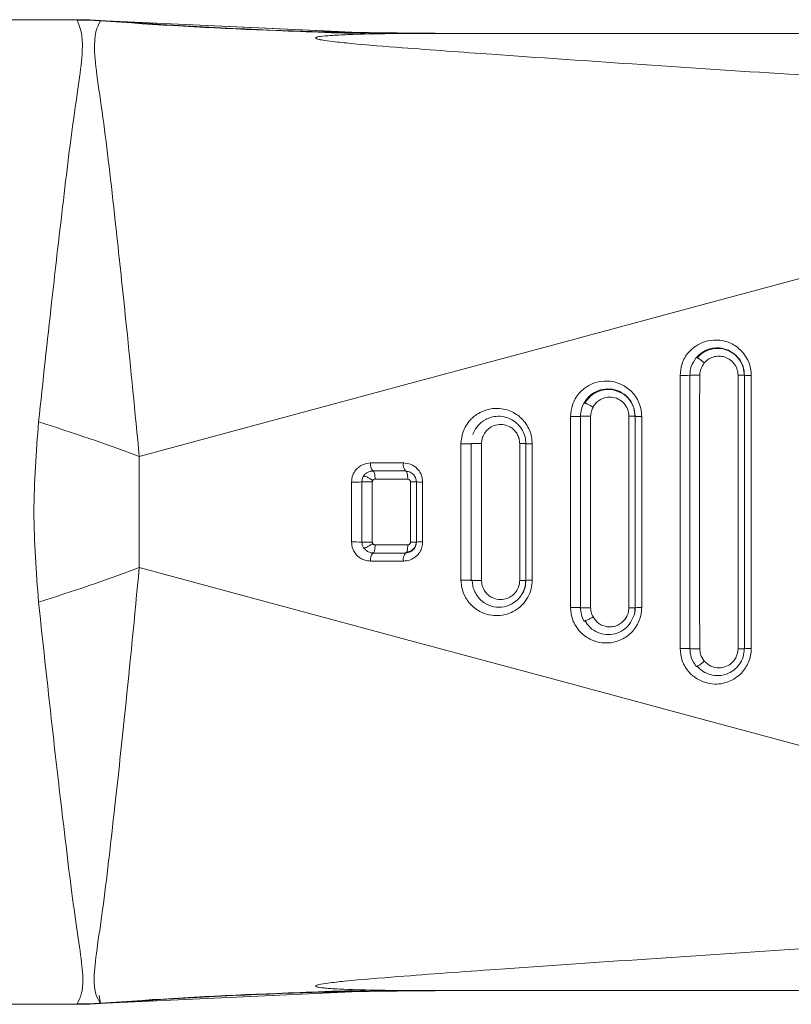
# Model space of a CAD drawing. Header units: millimetres. Extents: x -458 to 1924, y -69 to 431.
# Tile 4 of 49: x -211 to -197, y -48 to -30. Entities that reach past the tile are written whole.
import ezdxf

# ---------------------------------------------------------------- set-up
doc = ezdxf.new("R2010")
doc.units = ezdxf.units.MM

# ---------------------------------------------------------------- blocks, each defined once
blk = doc.blocks.new('Drawing View3')
at = {"color": 7, "linetype": 'Continuous', "lineweight": 18}
for p, q in [((-309.723, 15.5), (-294.349, 15.5)), ((-294.015, 15.491), (-294.352, 15.5)), ((-293.902, 15.483), (-294.352, 15.5)), ((-294.349, 15.5), (-294.347, 15.499)), ((-289.174, 15.264), (-293.942, 15.486)), ((-289.549, 15.282), (-293.942, 15.486)), ((-293.904, 15.484), (-293.904, 15.483)), ((-288.386, 15.254), (-289.986, 15.282)), ((-288.382, 15.254), (-288.881, 15.262)), ((-272.623, 15.25), (-287.817, 15.25)), ((-283.302, 8.995), (-283.302, 4.005)), ((-283.123, 4), (-283.123, 9)), ((-282.241, 9), (-282.241, 4)), ((-282.123, 9), (-282.241, 9)), ((-282.123, 9), (-282.123, 4)), ((-282, 4.004), (-282, 8.996)), ((-285.306, 8.245), (-285.306, 4.755)), ((-285.123, 4.75), (-285.123, 8.25)), ((-284.238, 8.25), (-284.238, 4.75)), ((-284.127, 8.25), (-284.238, 8.25)), ((-284.123, 8.25), (-284.127, 8.25)), ((-284.123, 8.25), (-284.123, 4.75)), ((-284.123, 7.716), (-284.123, 8.25)), ((-287.123, 5.25), (-287.123, 7.75)), ((-286.935, 5.251), (-286.934, 7.75)), ((-286.123, 7.75), (-286.235, 7.75)), ((-286.235, 7.75), (-286.235, 5.25)), ((-286.123, 7.75), (-286.123, 5.25)), ((-293.195, 5.486), (-293.195, 7.514)), ((-288.917, 7.248), (-288.943, 7.246)), ((-288.923, 7.25), (-288.323, 7.25)), ((-289.123, 5.95), (-289.123, 7.05)), ((-288.932, 5.95), (-288.932, 7.05)), ((-288.881, 7.1), (-288.282, 7.1)), ((-288.232, 7.05), (-288.232, 5.95)), ((-288.123, 7.05), (-288.123, 5.95)), ((-288.123, 5.95), (-288.13, 5.95)), ((-288.282, 5.9), (-288.881, 5.9)), ((-284.123, 4.75), (-284.123, 5.926)), ((-288.923, 5.75), (-288.917, 5.754)), ((-288.323, 5.75), (-288.923, 5.75)), ((-288.323, 5.75), (-288.313, 5.757)), ((-286.123, 5.25), (-286.235, 5.25)), ((-284.123, 4.75), (-284.238, 4.75)), ((-282.123, 4), (-282.241, 4)), ((-293.942, -2.486), (-289.174, -2.264)), ((-293.942, -2.486), (-289.174, -2.264)), ((-293.931, -2.339), (-293.904, -2.482)), ((-289.975, -2.282), (-288.382, -2.254)), ((-289.295, -2.27), (-288.881, -2.262)), ((-272.623, -2.25), (-287.817, -2.25)), ((-309.723, -2.5), (-294.349, -2.5)), ((-294.352, -2.5), (-293.902, -2.483))]:
    blk.add_line(p, q, dxfattribs=at)
at = {"color": 7, "linetype": 'Continuous', "lineweight": 18, "flags": 128}
for points in [[(-293.195, 7.514), (-290.69, 8.19), (-288.161, 8.871), (-285.61, 9.557), (-283.04, 10.249), (-280.453, 10.944), (-277.853, 11.642), (-275.242, 12.343), (-272.623, 13.046)], [(-293.195, 5.486), (-290.69, 4.81), (-288.161, 4.129), (-285.61, 3.443), (-283.04, 2.751), (-280.453, 2.056), (-277.853, 1.358), (-275.242, 0.657), (-272.623, -0.046)]]:
    blk.add_lwpolyline(points, dxfattribs=at)
at = {"color": 7, "linetype": 'Continuous', "lineweight": 18}
for centre, radius, start, end in [((-294.276, 9.924), 5.57, 86.1769, 90.5995), ((-287.817, 95.38), 80.13, 265.64339, 269.99986), ((-283.255, 10.701), 1.706, 268.4051, 274.4186), ((-283.25, -89.221), 98.221, 89.8201, 89.92607), ((-305.007, -23.896), 33.558, 69.391, 72.7177), ((-285.255, 10.012), 1.768, 268.361, 274.2988), ((-285.218, -136.236), 144.486, 89.88879, 89.96214), ((-287.256, 9.533), 1.789, 268.2904, 274.2827), ((-287.251, 9.439), 1.694, 268.5653, 274.3259), ((-288.797, 7.363), 0.169, 168.7434, 221.9555), ((-288.193, 7.363), 0.172, 168.8504, 221.0266), ((-289.259, 10.112), 3.065, 268.9755, 272.5392), ((-289.186, -162.965), 170.015, 89.91436, 89.97873), ((-288.035, 8.723), 1.675, 266.9844, 270.7971), ((-289.259, 2.888), 3.065, 87.4604, 91.0247), ((-288.035, 4.278), 1.675, 89.2027, 93.0157), ((-288.797, 5.637), 0.169, 138.0446, 191.2564), ((-288.193, 5.637), 0.172, 138.9729, 191.1502), ((-305.011, 36.895), 33.558, 287.2885, 290.6152), ((-286.032, 4.194), 1.06, 88.6747, 94.908), ((-284.03, 3.695), 1.06, 88.608, 95.0416), ((-282.027, 2.97), 1.035, 88.5026, 95.3014), ((-287.817, -82.38), 80.13, 90.00014, 94.35661), ((-294.276, 3.076), 5.57, 269.4004, 273.8231)]:
    blk.add_arc(centre, radius, start, end, dxfattribs=at)
for points, knots in [([(-295.038, 8.147), (-294.957, 8.891), (-294.816, 10.2), (-294.6, 12.071), (-294.404, 13.736), (-294.168, 15.12), (-294.277, 15.366), (-294.334, 15.494)], [0, 0, 0, 0, 0.190009, 0.334651, 0.538338, 0.761528, 1, 1, 1, 1]), ([(-294.334, 15.494), (-294.339, 15.496), (-294.348, 15.499), (-294.349, 15.5), (-294.349, 15.5)], [0, 0, 0, 0, 0.561067, 1, 1, 1, 1]), ([(-294.349, 15.5), (-294.266, 15.499), (-294.117, 15.498), (-293.969, 15.488), (-293.904, 15.484)], [0, 0, 0, 0, 0.559994, 1, 1, 1, 1]), ([(-293.195, 7.514), (-293.273, 8.317), (-293.41, 9.736), (-293.632, 11.804), (-293.835, 13.635), (-294.086, 15.135), (-293.966, 15.363), (-293.904, 15.482)], [0, 0, 0, 0, 0.190168, 0.336226, 0.540876, 0.762003, 1, 1, 1, 1]), ([(-293.904, 15.482), (-293.904, 15.482), (-293.905, 15.483), (-293.905, 15.483), (-293.904, 15.484)], [0, 0, 0, 0, 0.556333, 1, 1, 1, 1]), ([(-293.904, 15.484), (-292.73, 15.409), (-290.633, 15.275), (-288.533, 15.258), (-287.608, 15.25)], [0, 0, 0, 0, 0.560021, 1, 1, 1, 1]), ([(-288.934, 15.235), (-289.267, 15.247), (-289.915, 15.27), (-290.51, 15.294), (-290.799, 15.306)], [0, 0, 0, 0, 0.515573, 1, 1, 1, 1]), ([(-287.817, 15.25), (-288.344, 15.249), (-288.981, 15.247), (-289.661, 15.215), (-289.842, 15.2), (-289.918, 15.188), (-289.945, 15.181), (-289.962, 15.175), (-289.97, 15.168), (-289.967, 15.159), (-289.946, 15.15), (-289.908, 15.139), (-289.813, 15.121), (-289.616, 15.095), (-289.13, 15.046), (-288.159, 14.969), (-286.445, 14.846), (-284.084, 14.683), (-280.785, 14.467), (-276.931, 14.241), (-274.03, 14.159), (-272.623, 14.119)], [0, 0, 0, 0, 0.079633, 0.096416, 0.106506, 0.108989, 0.110947, 0.112535, 0.113904, 0.115836, 0.117972, 0.120667, 0.124353, 0.135955, 0.15357, 0.20236, 0.286651, 0.417176, 0.562519, 0.787792, 1, 1, 1, 1]), ([(-282, 8.996), (-282.002, 9.039), (-282.007, 9.125), (-282.048, 9.251), (-282.111, 9.367), (-282.222, 9.497), (-282.371, 9.593), (-282.542, 9.641), (-282.714, 9.65), (-282.89, 9.609), (-283.031, 9.527), (-283.102, 9.464), (-283.133, 9.432), (-283.14, 9.423), (-283.143, 9.421), (-283.197, 9.359), (-283.28, 9.222), (-283.295, 9.067), (-283.302, 8.995)], [0, 0, 0, 0, 0.062546, 0.125984, 0.190344, 0.255585, 0.375281, 0.443712, 0.517666, 0.628248, 0.708015, 0.756845, 0.769623, 0.773095, 0.774103, 0.774624, 0.894592, 1, 1, 1, 1]), ([(-283.005, 9.322), (-282.979, 9.349), (-282.922, 9.408), (-282.805, 9.472), (-282.68, 9.502), (-282.575, 9.5), (-282.463, 9.479), (-282.342, 9.425), (-282.22, 9.31), (-282.138, 9.166), (-282.128, 9.054), (-282.123, 9)], [0, 0, 0, 0, 0.094141, 0.200375, 0.323982, 0.409646, 0.458094, 0.604791, 0.729109, 0.867138, 1, 1, 1, 1]), ([(-282.128, 8.993), (-282.131, 9.044), (-282.138, 9.145), (-282.208, 9.284), (-282.312, 9.395), (-282.445, 9.468), (-282.594, 9.498), (-282.743, 9.481), (-282.885, 9.421), (-282.956, 9.349), (-282.992, 9.313)], [0, 0, 0, 0, 0.124863, 0.249798, 0.374608, 0.499265, 0.623902, 0.748743, 0.874041, 1, 1, 1, 1]), ([(-283.123, 9), (-283.119, 9.054), (-283.109, 9.172), (-283.042, 9.269), (-283.005, 9.322)], [0, 0, 0, 0, 0.457521, 1, 1, 1, 1]), ([(-283.005, 9.322), (-283.004, 9.322), (-283, 9.324), (-282.988, 9.32), (-282.973, 9.311), (-282.955, 9.3), (-282.935, 9.286), (-282.911, 9.269), (-282.885, 9.248), (-282.867, 9.233), (-282.858, 9.225)], [0, 0, 0, 0, 0.136997, 0.267542, 0.389037, 0.500005, 0.61097, 0.732462, 0.863004, 1, 1, 1, 1]), ([(-282.942, 8.999), (-282.937, 9.042), (-282.929, 9.125), (-282.881, 9.193), (-282.859, 9.225)], [0, 0, 0, 0, 0.521306, 1, 1, 1, 1]), ([(-282.859, 9.225), (-282.84, 9.244), (-282.801, 9.285), (-282.719, 9.33), (-282.617, 9.355), (-282.505, 9.346), (-282.398, 9.3), (-282.312, 9.22), (-282.253, 9.117), (-282.245, 9.039), (-282.241, 9)], [0, 0, 0, 0, 0.092597, 0.200743, 0.324828, 0.459097, 0.595238, 0.730406, 0.865756, 1, 1, 1, 1]), ([(-282, 8.996), (-282.016, 8.996), (-282.05, 8.996), (-282.09, 8.997), (-282.118, 8.999), (-282.121, 9), (-282.123, 9)], [0, 0, 0, 0, 0.242329, 0.4999999, 0.7576709, 1, 1, 1, 1]), ([(-284.004, 8.246), (-284.006, 8.289), (-284.011, 8.375), (-284.051, 8.499), (-284.114, 8.616), (-284.225, 8.746), (-284.372, 8.841), (-284.544, 8.89), (-284.712, 8.9), (-284.885, 8.862), (-285.024, 8.785), (-285.098, 8.722), (-285.132, 8.687), (-285.197, 8.615), (-285.283, 8.474), (-285.299, 8.318), (-285.306, 8.245)], [0, 0, 0, 0, 0.061878, 0.124857, 0.188968, 0.254162, 0.373199, 0.442031, 0.516873, 0.622785, 0.700954, 0.751296, 0.766004, 0.773716, 0.894498, 1, 1, 1, 1]), ([(-282.942, 4.001), (-282.945, 4.937), (-282.951, 6.603), (-282.944, 8.269), (-282.942, 8.999)], [0, 0, 0, 0, 0.561691, 1, 1, 1, 1]), ([(-282.123, 4), (-282.123, 4.907), (-282.123, 6.574), (-282.123, 8.241), (-282.123, 9)], [0, 0, 0, 0, 0.54443, 1, 1, 1, 1]), ([(-285.06, 8.492), (-285.041, 8.522), (-284.998, 8.59), (-284.896, 8.676), (-284.755, 8.742), (-284.581, 8.759), (-284.402, 8.712), (-284.249, 8.599), (-284.143, 8.438), (-284.13, 8.313), (-284.123, 8.25)], [0, 0, 0, 0, 0.0825, 0.181793, 0.299657, 0.434093, 0.575769, 0.717, 0.858821, 1, 1, 1, 1]), ([(-284.43, 8.698), (-284.449, 8.707), (-284.516, 8.741), (-284.648, 8.747), (-284.805, 8.712), (-284.947, 8.626), (-285.01, 8.536), (-285.042, 8.491)], [0, 0, 0, 0, 0.090978, 0.316754, 0.543152, 0.770777, 1, 1, 1, 1]), ([(-284.127, 8.242), (-284.131, 8.297), (-284.139, 8.407), (-284.22, 8.552), (-284.32, 8.655), (-284.4, 8.686), (-284.43, 8.698)], [0, 0, 0, 0, 0.278278, 0.556603, 0.834425, 1, 1, 1, 1]), ([(-285.123, 8.25), (-285.12, 8.292), (-285.114, 8.377), (-285.078, 8.454), (-285.06, 8.492)], [0, 0, 0, 0, 0.500909, 1, 1, 1, 1]), ([(-285.06, 8.492), (-285.059, 8.493), (-285.056, 8.494), (-285.043, 8.491), (-285.026, 8.485), (-285.006, 8.477), (-284.982, 8.466), (-284.955, 8.453), (-284.925, 8.437), (-284.904, 8.425), (-284.894, 8.419)], [0, 0, 0, 0, 0.137275, 0.26799, 0.389408, 0.499996, 0.610586, 0.732007, 0.862724, 1, 1, 1, 1]), ([(-284.894, 8.419), (-284.88, 8.441), (-284.85, 8.488), (-284.779, 8.548), (-284.681, 8.594), (-284.559, 8.607), (-284.434, 8.573), (-284.327, 8.495), (-284.253, 8.382), (-284.243, 8.294), (-284.238, 8.25)], [0, 0, 0, 0, 0.082105, 0.181397, 0.299616, 0.434732, 0.577065, 0.718462, 0.859791, 1, 1, 1, 1]), ([(-286.007, 7.746), (-286.01, 7.788), (-286.014, 7.873), (-286.053, 7.996), (-286.115, 8.111), (-286.223, 8.241), (-286.368, 8.337), (-286.537, 8.388), (-286.703, 8.401), (-286.873, 8.366), (-287.012, 8.294), (-287.087, 8.235), (-287.122, 8.201), (-287.163, 8.158), (-287.218, 8.084), (-287.29, 7.939), (-287.302, 7.821), (-287.31, 7.746)], [0, 0, 0, 0, 0.060747, 0.122593, 0.185575, 0.249635, 0.368452, 0.436493, 0.510081, 0.614537, 0.69179, 0.741759, 0.75649, 0.764365, 0.829929, 0.891129, 1, 1, 1, 1]), ([(-284.938, 8.249), (-284.936, 8.281), (-284.931, 8.341), (-284.906, 8.394), (-284.894, 8.419)], [0, 0, 0, 0, 0.530381, 1, 1, 1, 1]), ([(-295.038, 4.853), (-295.08, 5.402), (-295.165, 6.5), (-295.08, 7.598), (-295.038, 8.147)], [0, 0, 0, 0, 0.499972, 1, 1, 1, 1]), ([(-287.094, 7.918), (-287.09, 7.928), (-287.067, 7.988), (-286.999, 8.093), (-286.883, 8.184), (-286.756, 8.237), (-286.626, 8.257), (-286.493, 8.239), (-286.368, 8.186), (-286.263, 8.107), (-286.181, 7.997), (-286.132, 7.875), (-286.126, 7.791), (-286.123, 7.75)], [0, 0, 0, 0, 0.023783, 0.136661, 0.262815, 0.334011, 0.432969, 0.542827, 0.621633, 0.723934, 0.821006, 0.912978, 1, 1, 1, 1]), ([(-286.934, 7.75), (-286.933, 7.772), (-286.931, 7.819), (-286.906, 7.898), (-286.856, 7.978), (-286.778, 8.048), (-286.673, 8.096), (-286.543, 8.106), (-286.426, 8.069), (-286.338, 8.004), (-286.281, 7.93), (-286.243, 7.843), (-286.238, 7.781), (-286.235, 7.75)], [0, 0, 0, 0, 0.058055, 0.128833, 0.221266, 0.309063, 0.41483, 0.536314, 0.663474, 0.747859, 0.832233, 0.916537, 1, 1, 1, 1]), ([(-284.938, 4.751), (-284.939, 5.409), (-284.942, 6.575), (-284.939, 7.741), (-284.938, 8.249)], [0, 0, 0, 0, 0.5644162, 1, 1, 1, 1]), ([(-284.004, 8.246), (-284.02, 8.246), (-284.052, 8.247), (-284.091, 8.248), (-284.118, 8.249), (-284.121, 8.25), (-284.123, 8.25)], [0, 0, 0, 0, 0.242616, 0.5, 0.757384, 1, 1, 1, 1]), ([(-284.004, 4.754), (-284.004, 5.376), (-284.004, 6.54), (-284.004, 7.704), (-284.004, 8.246)], [0, 0, 0, 0, 0.534492, 1, 1, 1, 1]), ([(-287.31, 7.746), (-287.31, 7.306), (-287.31, 6.476), (-287.31, 5.645), (-287.31, 5.254)], [0, 0, 0, 0, 0.529154, 1, 1, 1, 1]), ([(-287.123, 7.75), (-287.121, 7.75), (-287.119, 7.75), (-287.105, 7.75), (-287.086, 7.75), (-287.063, 7.75), (-287.037, 7.75), (-287.006, 7.75), (-286.97, 7.75), (-286.947, 7.75), (-286.934, 7.75)], [0, 0, 0, 0, 0.137223, 0.267433, 0.387963, 0.497455, 0.608552, 0.730615, 0.862046, 1, 1, 1, 1]), ([(-286.007, 7.746), (-286.023, 7.747), (-286.055, 7.747), (-286.092, 7.748), (-286.118, 7.749), (-286.121, 7.75), (-286.123, 7.75)], [0, 0, 0, 0, 0.24289, 0.5, 0.75711, 1, 1, 1, 1]), ([(-286.007, 5.254), (-286.008, 5.703), (-286.008, 6.534), (-286.008, 7.365), (-286.007, 7.746)], [0, 0, 0, 0, 0.541, 1, 1, 1, 1]), ([(-288.963, 7.396), (-289.015, 7.389), (-289.117, 7.376), (-289.23, 7.284), (-289.3, 7.171), (-289.309, 7.09), (-289.313, 7.047)], [0, 0, 0, 0, 0.28802, 0.566583, 0.772902, 1, 1, 1, 1]), ([(-288.362, 7.396), (-288.474, 7.396), (-288.675, 7.396), (-288.875, 7.396), (-288.963, 7.396)], [0, 0, 0, 0, 0.561946, 1, 1, 1, 1]), ([(-288.011, 7.048), (-288.013, 7.075), (-288.017, 7.131), (-288.05, 7.216), (-288.116, 7.307), (-288.226, 7.382), (-288.318, 7.392), (-288.362, 7.396)], [0, 0, 0, 0, 0.146576, 0.301423, 0.488003, 0.755766, 1, 1, 1, 1]), ([(-288.918, 7.247), (-288.931, 7.247), (-288.958, 7.246), (-288.998, 7.234), (-289.029, 7.22), (-289.043, 7.207), (-289.048, 7.203)], [0, 0, 0, 0, 0.275491, 0.577865, 0.880817, 1, 1, 1, 1]), ([(-288.126, 7.049), (-288.127, 7.063), (-288.128, 7.09), (-288.141, 7.129), (-288.161, 7.165), (-288.188, 7.195), (-288.221, 7.219), (-288.257, 7.235), (-288.288, 7.243), (-288.307, 7.243), (-288.313, 7.243)], [0, 0, 0, 0, 0.136088, 0.272293, 0.40815, 0.543189, 0.677342, 0.810729, 0.943649, 1, 1, 1, 1]), ([(-289.313, 7.047), (-289.314, 6.843), (-289.314, 6.478), (-289.314, 6.113), (-289.313, 5.953)], [0, 0, 0, 0, 0.559798, 1, 1, 1, 1]), ([(-289.123, 7.05), (-289.121, 7.07), (-289.118, 7.108), (-289.1, 7.142), (-289.092, 7.157)], [0, 0, 0, 0, 0.542921, 1, 1, 1, 1]), ([(-289.092, 7.157), (-289.091, 7.158), (-289.088, 7.16), (-289.076, 7.158), (-289.058, 7.152), (-289.035, 7.142), (-289.007, 7.128), (-288.978, 7.111), (-288.95, 7.094), (-288.932, 7.082), (-288.924, 7.077)], [0, 0, 0, 0, 0.113772, 0.23665, 0.366446, 0.5, 0.633555, 0.763351, 0.886228, 1, 1, 1, 1]), ([(-288.932, 7.05), (-288.931, 7.055), (-288.931, 7.064), (-288.926, 7.073), (-288.924, 7.077)], [0, 0, 0, 0, 0.51432, 1, 1, 1, 1]), ([(-288.924, 7.077), (-288.921, 7.08), (-288.917, 7.086), (-288.907, 7.094), (-288.895, 7.099), (-288.886, 7.1), (-288.881, 7.1)], [0, 0, 0, 0, 0.229085, 0.45991, 0.730436, 1, 1, 1, 1]), ([(-288.282, 7.1), (-288.277, 7.099), (-288.265, 7.098), (-288.252, 7.09), (-288.243, 7.081), (-288.237, 7.072), (-288.233, 7.061), (-288.233, 7.054), (-288.232, 7.05)], [0, 0, 0, 0, 0.221138, 0.439118, 0.583471, 0.720101, 0.856449, 1, 1, 1, 1]), ([(-288.123, 5.95), (-288.123, 6.159), (-288.123, 6.525), (-288.123, 6.892), (-288.123, 7.05)], [0, 0, 0, 0, 0.568884, 1, 1, 1, 1]), ([(-288.011, 5.952), (-288.011, 6.16), (-288.011, 6.525), (-288.011, 6.89), (-288.011, 7.048)], [0, 0, 0, 0, 0.568848, 1, 1, 1, 1]), ([(-289.313, 5.953), (-289.309, 5.909), (-289.299, 5.82), (-289.233, 5.722), (-289.155, 5.657), (-289.068, 5.614), (-288.999, 5.607), (-288.963, 5.604)], [0, 0, 0, 0, 0.235731, 0.471718, 0.618505, 0.795531, 1, 1, 1, 1]), ([(-289.092, 5.843), (-289.101, 5.86), (-289.119, 5.893), (-289.121, 5.931), (-289.123, 5.95)], [0, 0, 0, 0, 0.4957505, 1, 1, 1, 1]), ([(-289.123, 5.95), (-289.122, 5.95), (-289.119, 5.95), (-289.107, 5.95), (-289.087, 5.95), (-289.061, 5.95), (-289.029, 5.95), (-288.996, 5.95), (-288.963, 5.95), (-288.942, 5.95), (-288.932, 5.95)], [0, 0, 0, 0, 0.113929, 0.236843, 0.366572, 0.5, 0.633427, 0.763157, 0.886071, 1, 1, 1, 1]), ([(-288.924, 5.923), (-288.926, 5.928), (-288.931, 5.936), (-288.932, 5.946), (-288.932, 5.95)], [0, 0, 0, 0, 0.5566112, 1, 1, 1, 1]), ([(-288.362, 5.604), (-288.325, 5.607), (-288.258, 5.613), (-288.171, 5.656), (-288.107, 5.708), (-288.057, 5.774), (-288.019, 5.855), (-288.014, 5.92), (-288.011, 5.952)], [0, 0, 0, 0, 0.202596, 0.375556, 0.525095, 0.653417, 0.825697, 1, 1, 1, 1]), ([(-288.313, 5.757), (-288.307, 5.757), (-288.288, 5.757), (-288.257, 5.765), (-288.221, 5.781), (-288.188, 5.805), (-288.161, 5.835), (-288.141, 5.871), (-288.128, 5.91), (-288.127, 5.937), (-288.126, 5.951)], [0, 0, 0, 0, 0.056329, 0.189246, 0.32263, 0.456792, 0.591826, 0.72769, 0.863883, 1, 1, 1, 1]), ([(-288.308, 5.771), (-288.296, 5.772), (-288.272, 5.772), (-288.238, 5.783), (-288.206, 5.8), (-288.178, 5.824), (-288.155, 5.853), (-288.139, 5.887), (-288.13, 5.92), (-288.13, 5.941), (-288.13, 5.95)], [0, 0, 0, 0, 0.1279705, 0.2560735, 0.3847175, 0.5142311, 0.6447032, 0.7760674, 0.9080071, 1, 1, 1, 1]), ([(-288.232, 5.95), (-288.233, 5.944), (-288.234, 5.933), (-288.242, 5.919), (-288.251, 5.91), (-288.261, 5.904), (-288.271, 5.901), (-288.279, 5.9), (-288.282, 5.9)], [0, 0, 0, 0, 0.216784, 0.429725, 0.57505, 0.713795, 0.853095, 1, 1, 1, 1]), ([(-288.13, 5.95), (-288.13, 5.95), (-288.133, 5.95), (-288.152, 5.95), (-288.186, 5.95), (-288.217, 5.95), (-288.232, 5.95)], [0, 0, 0, 0, 0.026941, 0.351294, 0.675647, 1, 1, 1, 1]), ([(-289.092, 5.843), (-289.091, 5.842), (-289.088, 5.84), (-289.076, 5.842), (-289.058, 5.848), (-289.035, 5.858), (-289.007, 5.872), (-288.978, 5.889), (-288.95, 5.906), (-288.932, 5.918), (-288.924, 5.923)], [0, 0, 0, 0, 0.113774, 0.236652, 0.366449, 0.500003, 0.633557, 0.763352, 0.886229, 1, 1, 1, 1]), ([(-289.084, 5.846), (-289.073, 5.832), (-289.052, 5.802), (-289.008, 5.772), (-288.962, 5.754), (-288.931, 5.753), (-288.917, 5.752)], [0, 0, 0, 0, 0.267867, 0.531732, 0.792368, 1, 1, 1, 1]), ([(-288.881, 5.9), (-288.885, 5.9), (-288.893, 5.901), (-288.904, 5.905), (-288.915, 5.912), (-288.921, 5.92), (-288.924, 5.923)], [0, 0, 0, 0, 0.230223, 0.458076, 0.731449, 1, 1, 1, 1]), ([(-288.917, 5.754), (-288.914, 5.755), (-288.905, 5.76), (-288.893, 5.792), (-288.883, 5.841), (-288.882, 5.88), (-288.881, 5.9)], [0, 0, 0, 0, 0.1829372, 0.4552915, 0.7276457, 1, 1, 1, 1]), ([(-288.963, 5.604), (-288.851, 5.604), (-288.651, 5.604), (-288.45, 5.604), (-288.362, 5.604)], [0, 0, 0, 0, 0.558043, 1, 1, 1, 1]), ([(-293.904, -2.482), (-293.966, -2.383), (-294.088, -2.19), (-293.866, -0.866), (-293.666, 0.891), (-293.431, 3.048), (-293.281, 4.596), (-293.195, 5.486)], [0, 0, 0, 0, 0.215583, 0.424685, 0.63353, 0.789403, 1, 1, 1, 1]), ([(-287.31, 5.254), (-287.3, 5.254), (-287.279, 5.255), (-287.246, 5.254), (-287.213, 5.254), (-287.182, 5.254), (-287.156, 5.253), (-287.137, 5.252), (-287.126, 5.251), (-287.124, 5.25), (-287.123, 5.25)], [0, 0, 0, 0, 0.11405, 0.236992, 0.366668, 0.499995, 0.633322, 0.763001, 0.885946, 1, 1, 1, 1]), ([(-287.31, 5.254), (-287.306, 5.201), (-287.297, 5.086), (-287.223, 4.914), (-287.088, 4.751), (-286.905, 4.643), (-286.718, 4.601), (-286.526, 4.609), (-286.344, 4.674), (-286.187, 4.795), (-286.083, 4.935), (-286.019, 5.091), (-286.011, 5.2), (-286.007, 5.254)], [0, 0, 0, 0, 0.076965, 0.166947, 0.269919, 0.38582, 0.476343, 0.553972, 0.670083, 0.757758, 0.841976, 0.922725, 1, 1, 1, 1]), ([(-287.123, 5.25), (-287.122, 5.25), (-287.119, 5.25), (-287.112, 5.25), (-287.105, 5.25), (-287.104, 5.25)], [0, 0, 0, 0, 0.445224, 0.925518, 1, 1, 1, 1]), ([(-287.105, 5.261), (-287.103, 5.227), (-287.1, 5.161), (-287.07, 5.064), (-287.024, 4.977), (-286.941, 4.876), (-286.805, 4.784), (-286.615, 4.747), (-286.425, 4.783), (-286.291, 4.874), (-286.218, 4.956), (-286.198, 4.996), (-286.192, 5.007)], [0, 0, 0, 0, 0.0764441, 0.1526861, 0.2286153, 0.3041635, 0.4534008, 0.6015295, 0.7492087, 0.8970461, 0.9714972, 1, 1, 1, 1]), ([(-287.104, 5.25), (-287.099, 5.25), (-287.088, 5.25), (-287.063, 5.25), (-287.032, 5.25), (-286.998, 5.25), (-286.965, 5.25), (-286.945, 5.25), (-286.935, 5.25)], [0, 0, 0, 0, 0.148734, 0.328047, 0.507355, 0.681695, 0.846881, 1, 1, 1, 1]), ([(-286.235, 5.25), (-286.237, 5.228), (-286.239, 5.181), (-286.264, 5.102), (-286.313, 5.022), (-286.392, 4.952), (-286.497, 4.904), (-286.627, 4.894), (-286.744, 4.931), (-286.831, 4.996), (-286.889, 5.07), (-286.927, 5.157), (-286.932, 5.22), (-286.935, 5.251)], [0, 0, 0, 0, 0.057952, 0.128681, 0.221056, 0.308786, 0.414458, 0.535837, 0.662907, 0.747233, 0.831553, 0.915794, 1, 1, 1, 1]), ([(-286.123, 5.25), (-286.125, 5.218), (-286.13, 5.146), (-286.153, 5.06), (-286.184, 5.016), (-286.193, 5.004)], [0, 0, 0, 0, 0.373987, 0.824803, 1, 1, 1, 1]), ([(-286.192, 5.007), (-286.182, 5.024), (-286.156, 5.069), (-286.132, 5.152), (-286.128, 5.217), (-286.126, 5.25)], [0, 0, 0, 0, 0.235899, 0.618047, 1, 1, 1, 1]), ([(-294.334, -2.494), (-294.277, -2.387), (-294.164, -2.175), (-294.374, -0.949), (-294.567, 0.65), (-294.794, 2.6), (-294.948, 4.027), (-295.038, 4.853)], [0, 0, 0, 0, 0.215496, 0.427053, 0.635275, 0.788732, 1, 1, 1, 1]), ([(-285.306, 4.755), (-285.298, 4.678), (-285.286, 4.559), (-285.213, 4.413), (-285.156, 4.338), (-285.089, 4.269), (-285.009, 4.205), (-284.861, 4.131), (-284.696, 4.099), (-284.535, 4.112), (-284.367, 4.161), (-284.22, 4.258), (-284.111, 4.389), (-284.05, 4.503), (-284.011, 4.626), (-284.006, 4.711), (-284.004, 4.754)], [0, 0, 0, 0, 0.110611, 0.172342, 0.238205, 0.247621, 0.314107, 0.3903, 0.491869, 0.561418, 0.627803, 0.750448, 0.81342, 0.876012, 0.938203, 1, 1, 1, 1]), ([(-285.306, 4.755), (-285.294, 4.755), (-285.271, 4.755), (-285.237, 4.755), (-285.208, 4.754), (-285.182, 4.754), (-285.16, 4.753), (-285.141, 4.752), (-285.127, 4.751), (-285.124, 4.751), (-285.123, 4.75)], [0, 0, 0, 0, 0.136988, 0.267526, 0.389022, 0.5, 0.610979, 0.732475, 0.863013, 1, 1, 1, 1]), ([(-285.123, 4.75), (-285.122, 4.75), (-285.119, 4.75), (-285.107, 4.75), (-285.089, 4.75), (-285.063, 4.75), (-285.033, 4.75), (-285, 4.75), (-284.968, 4.751), (-284.948, 4.751), (-284.938, 4.751)], [0, 0, 0, 0, 0.11449, 0.237535, 0.367027, 0.5, 0.632973, 0.762465, 0.88551, 1, 1, 1, 1]), ([(-285.06, 4.508), (-285.078, 4.547), (-285.114, 4.623), (-285.12, 4.708), (-285.123, 4.75)], [0, 0, 0, 0, 0.498876, 1, 1, 1, 1]), ([(-284.894, 4.581), (-284.908, 4.612), (-284.933, 4.666), (-284.937, 4.726), (-284.938, 4.751)], [0, 0, 0, 0, 0.5847, 1, 1, 1, 1]), ([(-284.238, 4.75), (-284.239, 4.731), (-284.241, 4.69), (-284.259, 4.624), (-284.298, 4.547), (-284.36, 4.479), (-284.441, 4.428), (-284.532, 4.4), (-284.653, 4.398), (-284.795, 4.448), (-284.861, 4.537), (-284.894, 4.581)], [0, 0, 0, 0, 0.060359, 0.131534, 0.221024, 0.334782, 0.426548, 0.531655, 0.646832, 0.824075, 1, 1, 1, 1]), ([(-284.153, 4.589), (-284.153, 4.589), (-284.127, 4.637), (-284.127, 4.693), (-284.127, 4.75)], [0, 0, 0, 0, 0.00015, 1, 1, 1, 1]), ([(-284.123, 4.75), (-284.124, 4.715), (-284.126, 4.659), (-284.146, 4.607), (-284.153, 4.587)], [0, 0, 0, 0, 0.632381, 1, 1, 1, 1]), ([(-285.06, 4.508), (-285.059, 4.508), (-285.057, 4.506), (-285.05, 4.507), (-285.043, 4.509), (-285.041, 4.51)], [0, 0, 0, 0, 0.423279, 0.879346, 1, 1, 1, 1]), ([(-285.046, 4.516), (-285.015, 4.471), (-284.953, 4.379), (-284.812, 4.292), (-284.655, 4.252), (-284.493, 4.265), (-284.345, 4.33), (-284.221, 4.44), (-284.176, 4.539), (-284.153, 4.589)], [0, 0, 0, 0, 0.144622, 0.288166, 0.430858, 0.573078, 0.71521, 0.857515, 1, 1, 1, 1]), ([(-285.041, 4.51), (-285.037, 4.511), (-285.028, 4.514), (-285.006, 4.523), (-284.979, 4.535), (-284.949, 4.55), (-284.921, 4.565), (-284.903, 4.576), (-284.894, 4.581)], [0, 0, 0, 0, 0.1329768, 0.3154517, 0.4979218, 0.6754256, 0.8437655, 1, 1, 1, 1]), ([(-283.302, 4.005), (-283.294, 3.928), (-283.282, 3.809), (-283.208, 3.662), (-283.155, 3.591), (-283.114, 3.549), (-283.082, 3.517), (-283.006, 3.456), (-282.865, 3.382), (-282.692, 3.348), (-282.526, 3.362), (-282.399, 3.401), (-282.281, 3.464), (-282.152, 3.572), (-282.058, 3.718), (-282.007, 3.876), (-282.002, 3.961), (-282, 4.004)], [0, 0, 0, 0, 0.110942, 0.173124, 0.239628, 0.241655, 0.258811, 0.307476, 0.385541, 0.492879, 0.564835, 0.630147, 0.688785, 0.760401, 0.875589, 0.937327, 1, 1, 1, 1]), ([(-283.302, 4.005), (-283.291, 4.005), (-283.268, 4.005), (-283.227, 4.005), (-283.18, 4.004), (-283.146, 4.003), (-283.129, 4.002), (-283.125, 4.001), (-283.123, 4)], [0, 0, 0, 0, 0.136932, 0.26754, 0.5, 0.73246, 0.863068, 1, 1, 1, 1]), ([(-283.123, 4), (-283.122, 4), (-283.119, 4), (-283.107, 4), (-283.088, 4.001), (-283.063, 4.001), (-283.034, 4.001), (-283.003, 4.001), (-282.971, 4.001), (-282.951, 4.001), (-282.942, 4.001)], [0, 0, 0, 0, 0.115075, 0.238254, 0.367497, 0.499999, 0.632502, 0.761745, 0.884924, 1, 1, 1, 1]), ([(-283.005, 3.678), (-283.042, 3.731), (-283.108, 3.828), (-283.119, 3.946), (-283.123, 4)], [0, 0, 0, 0, 0.5409853, 1, 1, 1, 1]), ([(-282.992, 3.687), (-282.956, 3.651), (-282.885, 3.579), (-282.744, 3.52), (-282.596, 3.502), (-282.448, 3.531), (-282.316, 3.603), (-282.211, 3.712), (-282.14, 3.849), (-282.132, 3.95), (-282.127, 4)], [0, 0, 0, 0, 0.126137, 0.251563, 0.376482, 0.501143, 0.625768, 0.750492, 0.875294, 1, 1, 1, 1]), ([(-282.858, 3.775), (-282.885, 3.815), (-282.932, 3.883), (-282.939, 3.966), (-282.942, 4.001)], [0, 0, 0, 0, 0.581601, 1, 1, 1, 1]), ([(-282.241, 4), (-282.242, 3.982), (-282.244, 3.944), (-282.26, 3.882), (-282.293, 3.811), (-282.354, 3.735), (-282.455, 3.669), (-282.591, 3.64), (-282.743, 3.669), (-282.82, 3.74), (-282.858, 3.775)], [0, 0, 0, 0, 0.0616471, 0.1334045, 0.2222397, 0.3338454, 0.4723713, 0.638681, 0.8195891, 1, 1, 1, 1]), ([(-283.005, 3.678), (-283.004, 3.678), (-283.001, 3.676), (-282.994, 3.678), (-282.988, 3.681), (-282.986, 3.682)], [0, 0, 0, 0, 0.426301, 0.884013, 1, 1, 1, 1]), ([(-282.986, 3.682), (-282.983, 3.683), (-282.974, 3.688), (-282.955, 3.7), (-282.931, 3.716), (-282.906, 3.735), (-282.881, 3.755), (-282.866, 3.768), (-282.858, 3.775)], [0, 0, 0, 0, 0.13439, 0.316128, 0.497857, 0.67489, 0.843224, 1, 1, 1, 1]), ([(-272.623, -1.119), (-274.461, -1.176), (-278.237, -1.294), (-282.921, -1.604), (-286.361, -1.839), (-288.201, -1.972), (-289.23, -2.054), (-289.707, -2.106), (-289.88, -2.132), (-289.948, -2.15), (-289.969, -2.161), (-289.969, -2.171), (-289.949, -2.181), (-289.909, -2.19), (-289.848, -2.198), (-289.699, -2.213), (-289.353, -2.231), (-288.701, -2.247), (-288.152, -2.249), (-287.817, -2.25)], [0, 0, 0, 0, 0.277154, 0.569443, 0.709641, 0.801655, 0.852576, 0.869317, 0.879228, 0.882226, 0.884534, 0.88657, 0.888768, 0.891501, 0.895083, 0.899771, 0.916625, 0.949186, 1, 1, 1, 1]), ([(-293.904, -2.484), (-292.73, -2.409), (-290.633, -2.275), (-288.533, -2.258), (-287.608, -2.25)], [0, 0, 0, 0, 0.560021, 1, 1, 1, 1]), ([(-290.799, -2.306), (-290.51, -2.294), (-289.914, -2.27), (-289.267, -2.247), (-288.933, -2.235)], [0, 0, 0, 0, 0.484427, 1, 1, 1, 1]), ([(-294.349, -2.5), (-294.266, -2.499), (-294.117, -2.498), (-293.969, -2.488), (-293.904, -2.484)], [0, 0, 0, 0, 0.559994, 1, 1, 1, 1]), ([(-294.349, -2.5), (-294.348, -2.5), (-294.347, -2.499), (-294.338, -2.495), (-294.334, -2.494)], [0, 0, 0, 0, 0.558771, 1, 1, 1, 1]), ([(-293.904, -2.484), (-293.905, -2.483), (-293.905, -2.483), (-293.904, -2.482), (-293.904, -2.482)], [0, 0, 0, 0, 0.56272, 1, 1, 1, 1])]:
    blk.add_open_spline(points, degree=3, knots=knots, dxfattribs=at)
for points in [[(-289.092, 7.157), (-289.082, 7.17), (-289.062, 7.197), (-289.02, 7.227), (-288.973, 7.246), (-288.939, 7.249), (-288.923, 7.25)], [(-288.923, 7.25), (-288.917, 7.248), (-288.906, 7.243), (-288.893, 7.209), (-288.883, 7.159), (-288.882, 7.12), (-288.881, 7.1)], [(-288.323, 7.25), (-288.317, 7.248), (-288.307, 7.243), (-288.293, 7.209), (-288.284, 7.159), (-288.283, 7.12), (-288.282, 7.1)], [(-288.123, 7.05), (-288.124, 7.05), (-288.127, 7.05), (-288.151, 7.05), (-288.187, 7.05), (-288.217, 7.05), (-288.232, 7.05)], [(-288.323, 5.75), (-288.317, 5.752), (-288.307, 5.757), (-288.293, 5.791), (-288.284, 5.841), (-288.283, 5.88), (-288.282, 5.9)]]:
    blk.add_open_spline(points, degree=3, dxfattribs=at)

msp = doc.modelspace()

# ---------------------------------------------------------------- block references
at = {"color": 7, "linetype": 'Continuous', "lineweight": 18}
msp.add_blockref('Drawing View3', (84.422, -45.608), dxfattribs=at)

doc.saveas('drawing.dxf')
